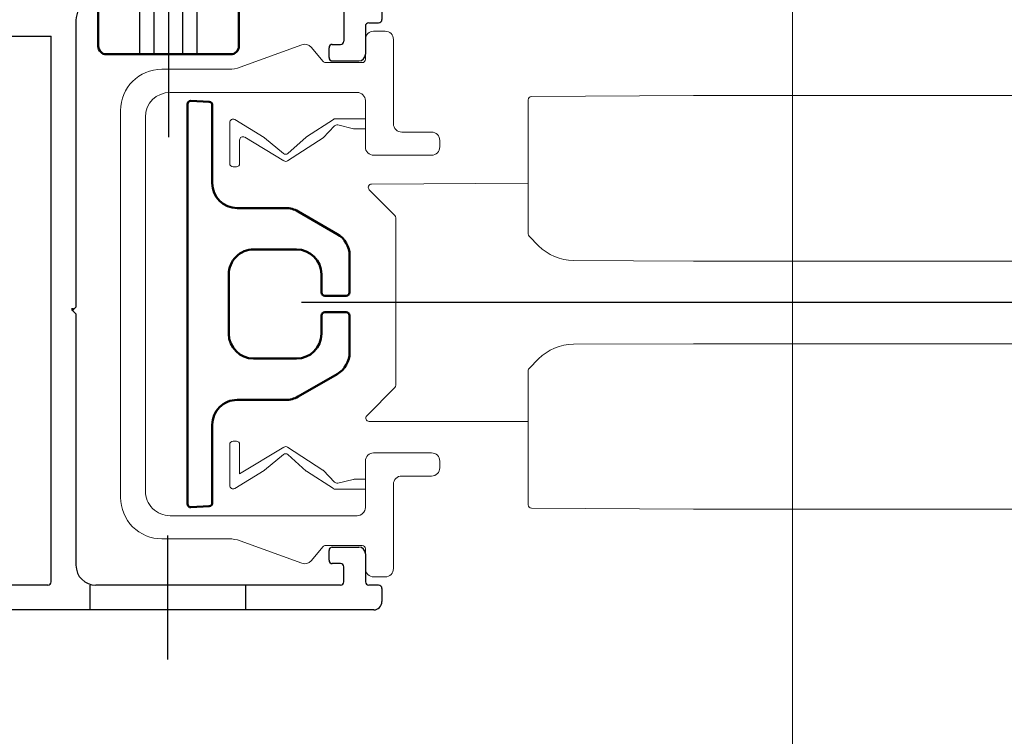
# Model space of a CAD drawing. Extents: x 1911006 to 2186114, y 709265 to 747216.
# Tile 22 of 256: x 1917462 to 1917522, y 735064 to 735108. Entities that reach past the tile are written whole.
import ezdxf

# ---------------------------------------------------------------- set-up
doc = ezdxf.new("R2010")
doc.units = 0
doc.header["$LTSCALE"] = 500
doc.header["$MEASUREMENT"] = 0
for name, pattern in [('AM_DIN_F_W050', [6.25, 4.75, -1.5]), ('AM_DIN_G_W050', [13.75, 9.75, -1.5, 1, -1.5]), ('AM_DIN_G_W050x2', [6.875, 4.75, -0.875, 0.375, -0.875]), ('CENTER', [7, 4, -1, 1, -1])]:
    doc.linetypes.add(name, pattern=pattern)
doc.layers.get('0').update_dxf_attribs({"linetype": 'CONTINUOUS'})
for name, color, linetype, lineweight in [('!_A_01_TENKÁ', 8, 'CONTINUOUS', 13), ('AM_0', 7, 'CONTINUOUS', 50), ('AM_3', 6, 'AM_DIN_F_W050', 25), ('AM_7', 4, 'AM_DIN_G_W050', 25), ('AM_8', 1, 'CONTINUOUS', 25), ('Bauseitig_AM_0', 9, 'CONTINUOUS', 50), ('Bauseitig_AM_3', 9, 'AM_DIN_F_W050', 25), ('Bauseitig_AM_7', 9, 'AM_DIN_G_W050', 25)]:
    doc.layers.add(name, color=color, linetype=linetype, lineweight=lineweight)
doc.layers.add('!_A_44_REFERENCIA', color=241, linetype='CONTINUOUS', lineweight=15, plot=False)
doc.layers.add('!_A_52_NOVÉ KCIE', color=7, linetype='CONTINUOUS', lineweight=13, true_color=0xa30000)

# ---------------------------------------------------------------- blocks, each defined once
blk = doc.blocks.new('o')
at = {"color": 7, "linetype": 'Continuous'}
for p, q in [((350.75, -72.281), (375.65, -72.281)), ((350.25, -73.581), (350.25, -72.781)), ((376.15, -72.781), (376.15, -117.881)), ((350.45, -73.781), (351.05, -73.781)), ((352.75, -73.781), (367.55, -73.781)), ((370.45, -73.781), (374.45, -73.781)), ((351.25, -75.681), (351.25, -73.981)), ((352.55, -73.981), (352.55, -74.881)), ((370.25, -73.981), (370.25, -106.981)), ((374.65, -73.981), (374.65, -80.331)), ((368.75, -90.181), (368.75, -74.981)), ((352.75, -75.081), (353.25, -75.081)), ((353.45, -75.281), (353.45, -75.881)), ((353.25, -76.081), (351.65, -76.081)), ((373.75, -80.731), (373.75, -82.831)), ((374.45, -80.531), (373.95, -80.531)), ((373.95, -83.031), (374.45, -83.031)), ((374.65, -83.231), (374.65, -90.181)), ((368.75, -90.181), (368.95, -90.381)), ((368.95, -90.381), (368.75, -90.581)), ((374.65, -90.181), (374.85, -90.381)), ((374.85, -90.381), (374.65, -90.581)), ((368.75, -107.942), (368.75, -90.581)), ((374.65, -90.581), (374.65, -97.531)), ((373.75, -97.931), (373.75, -100.031)), ((374.45, -97.731), (373.95, -97.731)), ((373.95, -100.231), (374.45, -100.231)), ((374.65, -100.431), (374.65, -108.391)), ((351.25, -107.581), (351.25, -105.881)), ((353.25, -105.481), (351.65, -105.481)), ((353.45, -105.681), (353.45, -106.281)), ((353.25, -106.481), (352.75, -106.481)), ((352.55, -109.181), (352.55, -106.681)), ((373.25, -106.981), (370.25, -106.981)), ((373.75, -107.634), (373.75, -107.481)), ((350.25, -117.881), (350.25, -107.981)), ((351.05, -107.781), (350.45, -107.781)), ((363, -109.381), (352.75, -109.381)), ((363, -109.381), (363.2, -109.581)), ((363.2, -109.581), (363.4, -109.381)), ((367.41, -109.381), (363.4, -109.381)), ((351.75, -113.081), (351.75, -111.081)), ((351.95, -110.881), (368.087, -110.881)), ((369.498, -110.888), (368.087, -110.882)), ((371.2, -112.037), (371.2, -114.381)), ((374.65, -112.371), (374.65, -116.681)), ((355, -113.281), (351.95, -113.281)), ((355.2, -114.381), (355.2, -113.481)), ((372.4, -114.381), (372.4, -114.135)), ((351.75, -116.681), (351.75, -114.781)), ((351.95, -114.581), (355, -114.581)), ((371.4, -114.581), (372.2, -114.581)), ((356.758, -116.781), (356.97, -116.414)), ((357.43, -116.414), (357.642, -116.781)), ((368.758, -116.781), (368.97, -116.414)), ((369.43, -116.414), (369.642, -116.781)), ((356.584, -116.881), (351.95, -116.881)), ((358, -116.881), (357.815, -116.881)), ((358.2, -117.081), (358.2, -118.181)), ((368.2, -117.081), (368.2, -118.181)), ((368.584, -116.881), (368.4, -116.881)), ((374.45, -116.881), (369.815, -116.881)), ((358, -118.381), (350.75, -118.381)), ((375.65, -118.381), (368.4, -118.381))]:
    blk.add_line(p, q, dxfattribs=at)
for centre, radius, start, end in [((350.75, -72.781), 0.5, 90, 180), ((375.65, -72.781), 0.5, 0, 90), ((350.45, -73.581), 0.2, 180, 270), ((351.05, -73.981), 0.2, 0, 90), ((352.75, -73.981), 0.2, 90, 180), ((367.55, -74.981), 1.2, 0, 90), ((370.45, -73.981), 0.2, 90, 180), ((374.45, -73.981), 0.2, 0, 90), ((352.75, -74.881), 0.2, 180, 270), ((353.25, -75.281), 0.2, 0, 90), ((351.65, -75.681), 0.4, 180, 270), ((353.25, -75.881), 0.2, 270, 0), ((374.45, -80.331), 0.2, 270, 0), ((373.95, -80.731), 0.2, 90, 180), ((373.95, -82.831), 0.2, 180, 270), ((374.45, -83.231), 0.2, 0, 90), ((374.45, -97.531), 0.2, 270, 0), ((373.95, -97.931), 0.2, 90, 180), ((373.95, -100.031), 0.2, 180, 270), ((374.45, -100.431), 0.2, 0, 90), ((351.65, -105.881), 0.4, 90, 180), ((353.25, -105.681), 0.2, 0, 90), ((352.75, -106.681), 0.2, 90, 180), ((353.25, -106.281), 0.2, 270, 0), ((373.25, -107.481), 0.5, 0, 90), ((351.05, -107.581), 0.2, 270, 0), ((374.33, -107.634), 0.58, 180, 223.64599), ((350.45, -107.981), 0.2, 90, 180), ((367.55, -107.942), 1.2, 327.976, 0), ((371.45, -110.381), 3.4, 33.55731, 43.64599), ((367.41, -108.181), 1.2, 270, 331.42812), ((371.45, -110.381), 3.4, 147.976, 151.42812), ((371.45, -110.381), 1.8, 104.82598, 165.57303), ((374.45, -108.391), 0.2, 213.55731, 0), ((352.75, -109.181), 0.2, 180, 270), ((369.5, -110.388), 0.5, 269.78, 65.57519), ((351.95, -111.081), 0.2, 90, 180), ((371.4, -112.037), 0.2, 100.86354, 180), ((371.457, -112.333), 0.501, 24.94785, 100.86354), ((371.45, -110.381), 3.4, 293.73074, 326.44269), ((374.45, -112.371), 0.2, 0, 146.44269), ((351.95, -113.081), 0.2, 180, 270), ((355, -113.481), 0.2, 0, 90), ((373.1, -114.135), 0.7, 113.73074, 180), ((351.95, -114.781), 0.2, 90, 180), ((355, -114.381), 0.2, 270, 0), ((371.4, -114.381), 0.2, 180, 270), ((372.2, -114.381), 0.2, 270, 0), ((357.2, -116.547), 0.266, 30, 150), ((369.2, -116.547), 0.266, 30, 150), ((351.95, -116.681), 0.2, 180, 270), ((356.584, -116.681), 0.2, 270, 330), ((357.815, -116.681), 0.2, 210, 270), ((358, -117.081), 0.2, 0, 90), ((368.4, -117.081), 0.2, 90, 180), ((368.584, -116.681), 0.2, 270, 330), ((369.815, -116.681), 0.2, 210, 270), ((374.45, -116.681), 0.2, 270, 0), ((350.75, -117.881), 0.5, 180, 270), ((358, -118.181), 0.2, 270, 0), ((368.4, -118.181), 0.2, 180, 270), ((375.65, -117.881), 0.5, 270, 0)]:
    blk.add_arc(centre, radius, start, end, dxfattribs=at)
at = {"layer": 'AM_0', "color": 7, "linetype": 'CENTER'}
blk.add_line((368.95, -90.381), (368.95, -90.52), dxfattribs=at)
at = {"layer": 'AM_0', "color": 7, "linetype": 'Continuous'}
for centre, radius, start, end in [((371.443, -108.431), 0.5, 204.82383, 335.57519), ((371.45, -110.381), 1.8, 14.82598, 75.57303), ((373.4, -110.375), 0.5, 114.82383, 245.57519), ((371.45, -110.381), 1.8, 284.85131, 345.57303)]:
    blk.add_arc(centre, radius, start, end, dxfattribs=at)
blk = doc.blocks.new('clipprofil_zu')
at = {"color": 7, "linetype": 'Continuous'}
for p, q in [((67.71, 248.26), (66.91, 248.26)), ((106.51, 248.26), (105.71, 248.26)), ((65.91, 247.26), (65.91, 243.66)), ((68.71, 240.26), (68.71, 247.26)), ((104.71, 247.26), (104.71, 240.26)), ((107.51, 243.66), (107.51, 247.26)), ((64.91, 242.66), (54.71, 242.66)), ((118.71, 242.66), (108.51, 242.66)), ((53.71, 241.66), (53.71, 240.26)), ((119.71, 240.26), (119.71, 241.66)), ((54.71, 239.26), (57.11, 239.26)), ((57.51, 238.86), (57.51, 234.45)), ((61.11, 215.66), (61.11, 238.26)), ((62.11, 239.26), (67.71, 239.26)), ((64.31, 239.26), (64.31, 235.61)), ((65.51, 239.26), (65.51, 237.84)), ((105.71, 239.26), (111.31, 239.26)), ((107.91, 239.26), (107.91, 237.89)), ((109.11, 239.26), (109.11, 235.61)), ((112.31, 238.26), (112.31, 215.66)), ((115.91, 234.45), (115.91, 238.86)), ((116.31, 239.26), (118.71, 239.26)), ((65.51, 237.84), (65.05, 235.92)), ((107.92, 237.8), (108.36, 235.92)), ((64.37, 235.39), (66.47, 232.16)), ((65.17, 235.54), (66.59, 234.17)), ((108.24, 235.54), (106.85, 234.2)), ((109.04, 235.39), (106.94, 232.16)), ((57.36, 234.14), (55.64, 232.7)), ((66.59, 234.17), (69.4, 229.85)), ((106.79, 234.13), (104.01, 229.85)), ((117.77, 232.7), (116.05, 234.14)), ((55.34, 231.59), (58.06, 224.12)), ((68.5, 229.88), (66.51, 232.11)), ((104.91, 229.88), (106.91, 232.11)), ((115.35, 224.12), (118.07, 231.59)), ((69.4, 229.42), (66.53, 224.67)), ((66.59, 227.07), (68.5, 229.36)), ((104.01, 229.42), (107.24, 224.06)), ((106.82, 227.07), (104.91, 229.36)), ((66.55, 227.02), (64.4, 223.47)), ((106.86, 227.02), (109.01, 223.47)), ((66.87, 224.06), (69.7, 224.06)), ((107.24, 224.06), (103.71, 224.06)), ((58.31, 222.75), (58.31, 214.66)), ((64.75, 222.86), (69.7, 222.86)), ((70.1, 223.66), (70.1, 223.26)), ((103.31, 223.66), (103.31, 223.26)), ((108.66, 222.86), (103.71, 222.86)), ((115.11, 214.66), (115.11, 222.75)), ((109.31, 212.66), (64.11, 212.66)), ((63.31, 209.66), (110.11, 209.66))]:
    blk.add_line(p, q, dxfattribs=at)
for centre, radius, start, end in [((66.91, 247.26), 1, 90, 180), ((67.71, 247.26), 1, 0, 90), ((105.71, 247.26), 1, 90, 180), ((106.51, 247.26), 1, 0, 90), ((64.91, 243.66), 1, 270, 0), ((108.51, 243.66), 1, 180, 270), ((54.71, 241.66), 1, 90, 180), ((118.71, 241.66), 1, 0, 90), ((54.71, 240.26), 1, 180, 270), ((67.71, 240.26), 1, 270, 0), ((105.71, 240.26), 1, 180, 270), ((118.71, 240.26), 1, 270, 0), ((57.11, 238.86), 0.4, 0, 90), ((62.11, 238.26), 1, 90, 180), ((111.31, 238.26), 1, 0, 90), ((116.31, 238.86), 0.4, 90, 180), ((108.31, 237.89), 0.4, 180, 193.2), ((65.44, 235.82), 0.4, 166.8, 226.2), ((107.97, 235.82), 0.4, 313.8, 13.2), ((64.71, 235.61), 0.4, 180, 213), ((108.71, 235.61), 0.4, 327, 0), ((57.11, 234.45), 0.4, 310, 0), ((107.13, 233.91), 0.4, 133.8, 147), ((116.31, 234.45), 0.4, 180, 230), ((56.28, 231.93), 1, 130, 200), ((66.8, 232.37), 0.4, 213, 221.8143), ((106.61, 232.37), 0.4, 318.1857, 327), ((117.13, 231.93), 1, 340, 50), ((68.2, 229.62), 0.4, 320.0311, 41.8143), ((69.06, 229.63), 0.4, 328.8453, 33), ((104.35, 229.63), 0.4, 147, 211.1547), ((105.21, 229.62), 0.4, 138.1857, 219.9689), ((66.89, 226.81), 0.4, 140.0311, 148.8453), ((106.52, 226.81), 0.4, 31.1547, 39.9689), ((54.31, 222.75), 4, 0, 20), ((66.87, 224.46), 0.4, 148.8453, 270), ((69.7, 223.66), 0.4, 0, 90), ((103.71, 223.66), 0.4, 90, 180), ((119.11, 222.75), 4, 160, 180), ((64.75, 223.26), 0.4, 148.8453, 270), ((69.7, 223.26), 0.4, 270, 0), ((103.71, 223.26), 0.4, 180, 270), ((108.66, 223.26), 0.4, 270, 31.1547), ((64.11, 215.66), 3, 180, 270), ((109.31, 215.66), 3, 270, 0), ((63.31, 214.66), 5, 180, 270), ((110.11, 214.66), 5, 270, 0)]:
    blk.add_arc(centre, radius, start, end, dxfattribs=at)
blk = doc.blocks.new('Inlay_Screen_2')
at = {"color": 7, "linetype": 'Continuous'}
for p, q in [((8366.763, 6300.967), (8366.763, 6296.235)), ((8366.953, 6301.167), (8368.053, 6301.224)), ((8368.263, 6276.846), (8368.263, 6301.025)), ((8361.579, 6294.534), (8359.213, 6293.168)), ((8365.263, 6294.735), (8362.329, 6294.735)), ((8358.463, 6291.869), (8358.463, 6289.635)), ((8361.663, 6292.235), (8364.263, 6292.235)), ((8360.163, 6289.635), (8360.163, 6290.735)), ((8365.763, 6290.735), (8365.763, 6287.135)), ((8358.663, 6289.435), (8359.963, 6289.435)), ((8358.463, 6288.235), (8358.463, 6286.001)), ((8359.963, 6288.435), (8358.663, 6288.435)), ((8360.163, 6287.135), (8360.163, 6288.235)), ((8364.263, 6285.635), (8361.663, 6285.635)), ((8359.213, 6284.702), (8361.579, 6283.336)), ((8362.329, 6283.135), (8365.263, 6283.135)), ((8366.763, 6281.635), (8366.763, 6276.904)), ((8368.053, 6276.646), (8366.953, 6276.704))]:
    blk.add_line(p, q, dxfattribs=at)
for centre, radius, start, end in [((8366.963, 6300.967), 0.2, 93, 180), ((8368.063, 6301.025), 0.2, 0, 93), ((8365.263, 6296.235), 1.5, 270, 0), ((8362.329, 6293.235), 1.5, 90, 120), ((8359.963, 6291.869), 1.5, 120, 180), ((8361.663, 6290.735), 1.5, 90, 180), ((8364.263, 6290.735), 1.5, 0, 90), ((8358.663, 6289.635), 0.2, 180, 270), ((8359.963, 6289.635), 0.2, 270, 0), ((8358.663, 6288.235), 0.2, 90, 180), ((8359.963, 6288.235), 0.2, 0, 90), ((8361.663, 6287.135), 1.5, 180, 270), ((8364.263, 6287.135), 1.5, 270, 0), ((8359.963, 6286.001), 1.5, 180, 240), ((8362.329, 6284.635), 1.5, 240, 270), ((8365.263, 6281.635), 1.5, 0, 90), ((8366.963, 6276.904), 0.2, 180, 267), ((8368.063, 6276.846), 0.2, 267, 0)]:
    blk.add_arc(centre, radius, start, end, dxfattribs=at)
blk = doc.blocks.new('DIN 7984 A2 5x16 IS3 Zyl')
at = {"layer": 'Bauseitig_AM_0'}
for p, q in [((-3, 4.25), (0, 4.25)), ((0, 4.25), (0, 2.5)), ((-3.5, 3.75), (-3.5, -3.75)), ((0, 2.5), (1.909, 2.5)), ((0, 2.5), (0, -2.5)), ((1.909, 2.5), (2.4, 2.5)), ((2.4, 2.5), (15.509, 2.5)), ((15.509, 2.5), (16, 2.009)), ((15.509, -2.5), (15.509, 2.5)), ((16, 2.009), (0, 2.009)), ((16, -2.009), (16, 2.009)), ((16, -2.009), (0, -2.009)), ((15.509, -2.5), (16, -2.009)), ((0, -2.5), (0, -4.25)), ((0, -2.5), (1.909, -2.5)), ((1.909, -2.5), (2.4, -2.5)), ((2.4, -2.5), (15.509, -2.5)), ((-3, -4.25), (0, -4.25))]:
    blk.add_line(p, q, dxfattribs=at)
for centre, start, end in [((-3, 3.75), 90, 180), ((-3, -3.75), 180, 270)]:
    blk.add_arc(centre, 0.5, start, end, dxfattribs=at)
at = {"layer": 'Bauseitig_AM_3', "ltscale": 0.2}
for p, q in [((-3.5, 1.733), (-0.8, 1.733)), ((-0.8, 1.733), (0.2, 0)), ((-3.5, 0.866), (-0.8, 0.866)), ((-0.8, -1.733), (0.2, 0)), ((-3.5, -0.866), (-0.8, -0.866)), ((-3.5, -1.733), (-0.8, -1.733))]:
    blk.add_line(p, q, dxfattribs=at)
for centre, radius, start, end in [((-1.357, 1.299), 0.705, 322.12112, 37.87888), ((-3.25, 0), 2.599, 340.52878, 19.47122), ((-1.357, -1.299), 0.705, 322.12112, 37.87888)]:
    blk.add_arc(centre, radius, start, end, dxfattribs=at)
at = {"layer": 'Bauseitig_AM_7'}
blk.add_line((21, 0), (-8.5, 0), dxfattribs=at)

msp = doc.modelspace()

# ---------------------------------------------------------------- linework, layer by layer
at = {"layer": '!_A_01_TENKÁ', "color": 7}
for p, q in [((1917493.196, 735102.977), (1917493.196, 735094.863)), ((1917503.196, 735103.228), (1917493.395, 735103.177)), ((1921360.126, 735103.228), (1917503.196, 735103.228)), ((1917483.587, 735097.537), (1917485.137, 735095.987)), ((1917483.727, 735097.879), (1917493.196, 735097.928)), ((1917485.196, 735095.846), (1917485.196, 735085.711)), ((1917493.823, 735094.151), (1917493.254, 735094.722)), ((1917503.196, 735093.228), (1917495.934, 735093.267)), ((1917503.196, 735093.228), (1921360.126, 735093.228)), ((1917495.934, 735088.19), (1917503.196, 735088.228)), ((1921360.126, 735088.228), (1917503.196, 735088.228)), ((1917493.254, 735086.735), (1917493.823, 735087.306)), ((1917493.196, 735086.594), (1917493.196, 735078.48)), ((1917493.216, 735086.681), (1917493.22, 735086.688)), ((1917483.437, 735083.87), (1917485.138, 735085.57)), ((1917493.196, 735083.528), (1917483.579, 735083.528)), ((1917493.395, 735078.28), (1917503.196, 735078.228)), ((1917503.196, 735078.228), (1921360.126, 735078.228))]:
    msp.add_line(p, q, dxfattribs=at)
for centre, radius, start, end in [((1917493.396, 735102.977), 0.2, 90.3, 179.99948), ((1917483.728, 735097.679), 0.2, 90.3, 225), ((1917484.996, 735095.846), 0.2, 0, 45), ((1917493.396, 735094.863), 0.2, 180, 224.85), ((1917495.95, 735096.266), 3, 224.85, 269.7), ((1917495.95, 735085.191), 3, 90.3, 135.15), ((1917493.396, 735086.594), 0.2, 153.99297, 180), ((1917493.396, 735086.594), 0.2, 135.15, 151.67212), ((1917484.996, 735085.712), 0.2, 315, 359.7), ((1917483.579, 735083.728), 0.2, 135, 270), ((1917493.396, 735078.48), 0.2, 180, 269.69999)]:
    msp.add_arc(centre, radius, start, end, dxfattribs=at)
for points in [[(1917493.814, 735094.168), (1917493.815, 735094.162), (1917493.818, 735094.155), (1917493.823, 735094.151)], [(1917493.814, 735087.289), (1917493.815, 735087.295), (1917493.818, 735087.302), (1917493.823, 735087.306)]]:
    msp.add_open_spline(points, degree=3, dxfattribs=at)
at = {"layer": '!_A_44_REFERENCIA', "color": 7}
for points in [[(1917509.173, 735568.525), (1917509.173, 734974.525), (1917089.173, 734974.525), (1917089.173, 735568.525)], [(1917929.173, 735568.525), (1917929.173, 734974.525), (1917509.173, 734974.525), (1917509.173, 735568.525)]]:
    msp.add_lwpolyline(points, close=True, dxfattribs=at)
at = {"layer": 'AM_3', "color": 7}
for p, q in [((1917466.704, 735073.622), (1917466.704, 735072.122)), ((1917476.104, 735073.622), (1917476.104, 735072.122))]:
    msp.add_line(p, q, dxfattribs=at)
at = {"layer": 'AM_7', "color": 7}
msp.add_line((1921360.126, 735090.728), (1917479.496, 735090.728), dxfattribs=at)
at = {"layer": 'AM_7', "color": 7, "linetype": 'AM_DIN_G_W050x2'}
msp.add_line((1917471.404, 735069.127), (1917471.404, 735076.627), dxfattribs=at)

# ---------------------------------------------------------------- block references
at = {"layer": '!_A_01_TENKÁ', "color": 7, "xscale": -1, "rotation": 270}
msp.add_blockref('DIN 7984 A2 5x16 IS3 Zyl', (1917471.454, 735109.227), dxfattribs=at)
at = {"layer": '!_A_52_NOVÉ KCIE', "color": 7, "xscale": 0.5, "yscale": 0.5, "zscale": 0.5, "rotation": 270}
msp.add_blockref('clipprofil_zu', (1917363.721, 735133.98), dxfattribs=at)
at = {"layer": 'AM_0', "color": 7, "rotation": 180}
msp.add_blockref('Inlay_Screen_2', (1925840.859, 741379.562), dxfattribs=at)
at = {"layer": 'AM_8', "color": 7, "rotation": 180}
msp.add_blockref('o', (1917834.604, 734999.846), dxfattribs=at)

doc.saveas('drawing.dxf')
